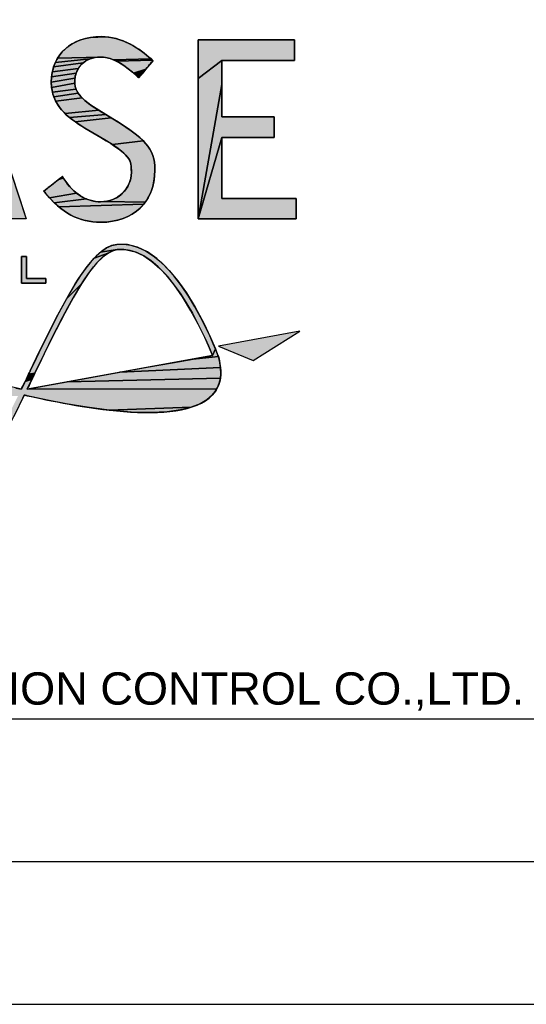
# Model space of a CAD drawing. Header units: millimetres. Extents: x 0 to 420, y 0 to 297.
# Tile 40 of 68: x 323 to 341, y 0 to 34. Entities that reach past the tile are written whole.
import ezdxf

# ---------------------------------------------------------------- set-up
doc = ezdxf.new("R2010")
doc.units = ezdxf.units.MM
doc.header["$LTSCALE"] = 23.1
doc.layers.get('0').update_dxf_attribs({"linetype": 'CONTINUOUS'})
doc.styles.add('TEXTSTYLE_8', font='arial.ttf')

msp = doc.modelspace()

# ---------------------------------------------------------------- hatches: boundary and pattern name
at = {"linetype": 'Continuous'}
for points in [[(320.87066, 34.23405), (320.94886, 34.47224), (320.95794, 34.49989), (323.01876, 28.24626), (323.25797, 27.5204), (322.46446, 27.5204), (322.37236, 27.5204), (321.89798, 29.07944), (321.82708, 29.31233), (321.61599, 30.02897), (321.47191, 30.48112), (321.22913, 31.2429), (321.00721, 31.93917), (320.95854, 32.09187), (318.66688, 27.5204), (320.64147, 33.53583)], [(326.22264, 33.87877), (326.39469, 33.84119), (326.5684, 33.78807), (326.74384, 33.71896), (326.92088, 33.63343), (327.09119, 33.53601), (327.25023, 33.43137), (327.39733, 33.3225), (327.53183, 33.21235), (327.63173, 33.12365), (326.30955, 33.09784), (326.19384, 33.13965), (326.08072, 33.16886), (325.96883, 33.18619), (325.85697, 33.19196), (324.35677, 33.14809), (324.44921, 33.28384), (324.55664, 33.40811), (324.67873, 33.5204), (324.81517, 33.62013), (324.96568, 33.70656), (325.12996, 33.77889), (325.30765, 33.83622), (325.49834, 33.87758), (326.05205, 33.90116)], [(330.10678, 33.07366), (329.28368, 32.43592), (329.28368, 33.7902), (331.92615, 33.7902), (332.65418, 33.7902), (332.65418, 33.22843), (332.65418, 33.07366), (330.73246, 33.07366)], [(325.31956, 33.03848), (325.24762, 32.98474), (324.21868, 32.84389), (324.27973, 33.00128), (325.48333, 33.12374), (325.39829, 33.08499)], [(325.5578, 33.1495), (325.48333, 33.12374), (324.27973, 33.00128), (324.35677, 33.14809), (325.85697, 33.19196), (325.75287, 33.18712), (325.65297, 33.17284)], [(327.65931, 33.09832), (327.67376, 33.08505), (326.42948, 33.04227), (326.30955, 33.09784), (327.63173, 33.12365), (327.63567, 33.12004), (327.64574, 33.11079)], [(325.03571, 32.70779), (325.00339, 32.62552), (324.14695, 32.49893), (324.17421, 32.67635), (325.0766, 32.78531)], [(325.12577, 32.85764), (325.0766, 32.78531), (324.17421, 32.67635), (324.21868, 32.84389), (325.24762, 32.98474), (325.18289, 32.92428)], [(327.69659, 33.06409), (327.66618, 33.02788), (327.58847, 32.93536), (327.48372, 32.81065), (327.4463, 32.7661), (327.0172, 32.62418), (326.84159, 32.76917), (326.69137, 32.88166), (326.55572, 32.97114), (326.42948, 33.04227), (327.67376, 33.08505), (327.68645, 33.07339), (327.69477, 33.06575)], [(330.10678, 32.64603), (330.10678, 32.23176), (329.28368, 27.5204), (329.28368, 32.43592), (330.10678, 33.07366), (330.10678, 32.95339)], [(324.97993, 32.53893), (324.96562, 32.44838), (324.13769, 32.31193), (324.14695, 32.49893), (325.00339, 32.62552)], [(324.96078, 32.35423), (324.96162, 32.27696), (324.14783, 32.12921), (324.13769, 32.31193), (324.96562, 32.44838)], [(327.37222, 32.6779), (327.30414, 32.59684), (327.24808, 32.5301), (327.21004, 32.4848), (327.19602, 32.46811), (327.19404, 32.46985), (327.18867, 32.47457), (327.18076, 32.48152), (327.17114, 32.48997), (327.16068, 32.49915), (327.14526, 32.5127), (327.1327, 32.52374), (327.12586, 32.52974), (327.12535, 32.53019), (327.0172, 32.62418), (327.4463, 32.7661)], [(324.97702, 32.14192), (324.9977, 32.06993), (324.17748, 31.9582), (324.14783, 32.12921), (324.96162, 32.27696), (324.96532, 32.2176)], [(330.10678, 30.37734), (329.28368, 27.5204), (330.10678, 32.23176), (330.10678, 31.79077), (330.10678, 31.40323), (330.10678, 31.14932), (330.10678, 31.09389), (330.27202, 31.09389), (330.57563, 31.09389), (330.9535, 31.09389), (331.08489, 31.09389), (331.34154, 31.09389), (331.57422, 31.09389), (331.76394, 31.09389), (331.8917, 31.09389), (331.9385, 31.09389), (331.9385, 31.07382), (331.9385, 31.01937), (331.9385, 30.93911), (331.9385, 30.84166), (331.9385, 30.73561), (331.9385, 30.57923), (331.9385, 30.45186), (331.9385, 30.38254), (331.9385, 30.37734), (331.83675, 30.37734), (331.57422, 30.37734), (331.21502, 30.37734), (330.82325, 30.37734), (330.46301, 30.37734), (330.1984, 30.37734)], [(325.02916, 31.99774), (325.07374, 31.9228), (324.2259, 31.79681), (324.17748, 31.9582), (324.9977, 32.06993)], [(325.13438, 31.84308), (325.21357, 31.75787), (324.2931, 31.64309), (324.2259, 31.79681), (325.07374, 31.9228), (325.1019, 31.88358)], [(325.31512, 31.66534), (325.44356, 31.56369), (325.6041, 31.45109), (325.80269, 31.3256), (324.61871, 31.20974), (324.48751, 31.35135), (324.37979, 31.49519), (324.2931, 31.64309), (325.21357, 31.75787)], [(325.97361, 31.22147), (326.04547, 31.17768), (324.77709, 31.06819), (324.61871, 31.20974), (325.80269, 31.3256), (325.81628, 31.31731), (325.85319, 31.29483), (325.90757, 31.2617)], [(326.18338, 31.09367), (326.23776, 31.06054), (324.96848, 30.92363), (324.77709, 31.06819), (326.04547, 31.17768), (326.11734, 31.1339)], [(326.28826, 31.02977), (326.59861, 30.83645), (326.86687, 30.65794), (327.01159, 30.55384), (327.20553, 30.39949), (327.35558, 30.26021), (326.27589, 30.12216), (326.01359, 30.28693), (325.86962, 30.37339), (325.81207, 30.40764), (325.67483, 30.4893), (325.51103, 30.58677), (325.3738, 30.66844), (325.31624, 30.70269), (325.2033, 30.77038), (324.96848, 30.92363), (326.23776, 31.06054), (326.27466, 31.03805)], [(332.71388, 27.67519), (332.71388, 27.5204), (330.02461, 27.5204), (329.28368, 27.5204), (330.10678, 30.37734), (330.10678, 30.31741), (330.10678, 30.15475), (330.10678, 29.91504), (330.10678, 29.62396), (330.10678, 29.30719), (330.10678, 28.99043), (330.10678, 28.69935), (330.10678, 28.45963), (330.10678, 28.29697), (330.10678, 28.23704), (332.18312, 28.23704), (332.71388, 28.23704)], [(327.47325, 30.12884), (327.56594, 29.99993), (327.63849, 29.86862), (327.69351, 29.7309), (327.73225, 29.58368), (327.75576, 29.42104), (327.76385, 29.23539), (327.75358, 29.01337), (327.72353, 28.80461), (327.67475, 28.60923), (327.60815, 28.42733), (327.52449, 28.25898), (327.42437, 28.10429), (325.98354, 28.12461), (326.09851, 28.14205), (326.20976, 28.17078), (326.31643, 28.21046), (326.41759, 28.26067), (326.5123, 28.32085), (326.58567, 28.37822), (326.66586, 28.4547), (326.73684, 28.53871), (326.79796, 28.62931), (326.84869, 28.72556), (326.88861, 28.82659), (326.91743, 28.93161), (326.93489, 29.0399), (326.94075, 29.15086), (326.93968, 29.27453), (326.93253, 29.38256), (326.91737, 29.46755), (326.89203, 29.54494), (326.85369, 29.62059), (326.79918, 29.69786), (326.72391, 29.78055), (326.62014, 29.87401), (326.47651, 29.9848), (326.27589, 30.12216), (327.35558, 30.26021)], [(324.55295, 28.96423), (324.56482, 28.94534), (324.38606, 28.89757), (324.45849, 28.95457), (324.5375, 28.98881), (324.5449, 28.97704)], [(324.5314, 28.9985), (324.5375, 28.98881), (324.45849, 28.95457), (324.50764, 28.99325), (324.52574, 29.0075), (324.52727, 29.00508)], [(324.58016, 28.92096), (324.60771, 28.8783), (324.70262, 28.74609), (324.8036, 28.62628), (324.90983, 28.51909), (325.0205, 28.42466), (324.07587, 28.25778), (323.93569, 28.42632), (323.93225, 28.43071), (323.92346, 28.44192), (323.91161, 28.45704), (323.899, 28.47314), (323.88792, 28.48728), (323.88066, 28.49654), (323.87907, 28.49857), (323.91836, 28.52949), (324.01875, 28.6085), (324.15407, 28.71499), (324.20241, 28.75303), (324.29811, 28.82835), (324.38606, 28.89757), (324.56482, 28.94534), (324.5745, 28.92996), (324.57976, 28.92159)], [(325.25226, 28.2742), (325.37203, 28.21808), (324.23793, 28.08708), (324.07587, 28.25778), (325.0205, 28.42466), (325.13488, 28.34304)], [(325.8656, 28.11874), (325.98354, 28.12461), (327.42437, 28.10429), (327.36827, 28.03211), (324.40186, 27.9385), (324.23793, 28.08708), (325.37203, 28.21808), (325.49366, 28.17455), (325.6167, 28.14354), (325.74078, 28.12494)], [(327.30822, 27.96344), (327.17662, 27.83698), (327.02984, 27.72525), (326.86802, 27.62874), (326.69125, 27.54809), (326.49959, 27.4841), (326.29315, 27.43774), (326.07208, 27.41006), (325.8656, 27.4021), (325.66007, 27.41057), (325.46302, 27.43567), (325.27319, 27.47713), (325.0894, 27.53504), (324.91114, 27.60954), (324.73773, 27.70102), (324.56823, 27.8103), (324.40186, 27.9385), (327.36827, 28.03211)], [(326.67575, 26.6343), (326.9256, 26.59923), (327.17896, 26.52176), (327.43843, 26.39895), (327.70603, 26.22633), (327.98307, 25.99837), (328.26998, 25.70905), (328.5661, 25.35268), (328.8693, 24.92519), (329.1751, 24.42659), (329.47488, 23.86644), (329.71475, 23.35993), (329.88224, 22.9679), (329.77695, 22.7325), (329.67416, 22.98495), (329.50751, 23.36324), (329.28176, 23.83008), (329.02803, 24.30208), (328.73129, 24.79046), (328.43911, 25.20829), (328.15585, 25.5556), (327.8835, 25.83657), (327.62263, 26.05711), (327.37271, 26.22347), (327.13241, 26.34145), (326.89969, 26.41584), (326.67198, 26.44989), (326.44635, 26.44497), (325.86576, 26.35843), (326.06695, 26.50093), (326.25195, 26.58785), (326.42647, 26.62803)], [(325.93948, 26.18259), (325.72581, 25.96844), (325.47919, 25.66191), (325.19451, 25.243), (324.67576, 24.72952), (324.97797, 25.2443), (325.10526, 25.44418), (325.39189, 25.85015), (325.64278, 26.14729), (326.12678, 26.32399)], [(326.2937, 26.40787), (326.12678, 26.32399), (325.64278, 26.14729), (325.86576, 26.35843), (326.44635, 26.44497)], [(323.0891, 26.20252), (323.27216, 26.20252), (323.27216, 25.43371), (323.95162, 25.43371), (323.95162, 25.27267), (323.0891, 25.27267)], [(324.90343, 24.75716), (324.6065, 24.21547), (324.30426, 23.62902), (323.99725, 23.00889), (323.68601, 22.36615), (323.56497, 22.11461), (323.34205, 22.07634), (323.37186, 22.13812), (323.39179, 22.17941), (323.39905, 22.19446), (323.72999, 22.88056), (324.05256, 23.53812), (324.36755, 24.15761), (324.67576, 24.72952), (325.19451, 25.243)], [(329.97224, 22.73835), (329.98671, 22.69837), (329.10304, 22.61049), (329.59551, 22.69965), (329.77695, 22.7325), (329.88224, 22.9679)], [(330.01057, 22.61102), (330.04394, 22.45837), (330.0646, 22.31525), (326.53697, 22.1459), (327.496, 22.31954), (328.37728, 22.47909), (329.10304, 22.61049), (329.98671, 22.69837)], [(323.55982, 22.10393), (323.54545, 22.07417), (323.30512, 21.99982), (323.34205, 22.07634), (323.56497, 22.11461)], [(330.07344, 22.18095), (330.07124, 22.05476), (330.05859, 21.93599), (324.69666, 21.81271), (325.57793, 21.97227), (326.53697, 22.1459), (330.0646, 22.31525)], [(323.4289, 21.83269), (323.39324, 21.75879), (323.35827, 21.68631), (323.32563, 21.61868), (323.29699, 21.5593), (329.93666, 21.56959), (329.90948, 21.52265), (329.84773, 21.43265), (329.77581, 21.34747), (329.58818, 21.18324), (329.34612, 21.04008), (329.03999, 20.91919), (326.15778, 20.81933), (325.38785, 20.92229), (324.65901, 21.04503), (324.00267, 21.17218), (323.45025, 21.28838), (323.28929, 21.32317), (323.2878, 21.32349), (323.28358, 21.3244), (323.27696, 21.32582), (323.26829, 21.32768), (323.25792, 21.32991), (323.24621, 21.33242), (323.23349, 21.33516), (323.22011, 21.33804), (323.20642, 21.34098), (323.19278, 21.34392), (322.82219, 20.5917), (322.44592, 19.85785), (321.76093, 18.99554), (322.33822, 20.0481), (322.97305, 21.3136), (315.95288, 21.33972), (315.98785, 21.39225), (316.02685, 21.44304), (322.89846, 21.59392), (323.09004, 21.55401), (323.11122, 21.59793), (323.14197, 21.66169), (323.17951, 21.73951), (323.22108, 21.82565), (323.46361, 21.9046)], [(323.52353, 22.02875), (323.4957, 21.97109), (323.46361, 21.9046), (323.22108, 21.82565), (323.26387, 21.91434), (323.30512, 21.99982), (323.54545, 22.07417)], [(330.03593, 21.82397), (330.00351, 21.7181), (329.9614, 21.61781), (329.93666, 21.56959), (323.29699, 21.5593), (323.47843, 21.59215), (323.9709, 21.68131), (324.69666, 21.81271), (330.05859, 21.93599)], [(328.6584, 20.82404), (328.18898, 20.75988), (327.61917, 20.73328), (326.93736, 20.75154), (326.15778, 20.81933), (329.03999, 20.91919)]]:
    msp.add_hatch(color=7, dxfattribs=at).paths.add_polyline_path(points)

# ---------------------------------------------------------------- linework, layer by layer
at = {"color": 7, "linetype": 'Continuous'}
for p, q in [((326.28826, 31.02977), (325.80269, 31.3256)), ((330.10678, 28.23704), (330.10678, 30.37734)), ((323.0891, 26.20252), (323.27216, 26.20252)), ((323.0891, 25.27267), (323.0891, 26.20252)), ((323.0891, 26.20252), (323.0891, 25.27267)), ((323.27216, 26.20252), (323.0891, 26.20252)), ((323.27216, 26.20252), (323.27216, 25.43371)), ((323.27216, 25.43371), (323.27216, 26.20252)), ((323.95162, 25.27267), (323.0891, 25.27267)), ((323.0891, 25.27267), (323.95162, 25.27267)), ((323.27216, 25.43371), (323.95162, 25.43371)), ((323.95162, 25.43371), (323.27216, 25.43371)), ((323.95162, 25.43371), (323.95162, 25.27267)), ((323.95162, 25.27267), (323.95162, 25.43371)), ((332.84245, 23.59047), (329.99548, 23.05939)), ((332.84245, 23.59047), (329.99548, 23.05939)), ((331.20047, 22.55273), (332.84245, 23.59047)), ((331.20047, 22.55273), (332.84245, 23.59047)), ((329.99548, 23.05939), (331.20047, 22.55273)), ((329.99548, 23.05939), (331.20047, 22.55273)), ((329.77695, 22.7325), (323.29699, 21.5593)), ((329.77695, 22.7325), (323.29699, 21.5593)), ((329.98591, 22.70118), (329.9849, 22.70413)), ((329.98671, 22.69837), (329.98591, 22.70118)), ((323.39905, 22.19446), (323.09004, 21.55401)), ((323.29699, 21.5593), (323.56497, 22.11461)), ((323.29699, 21.5593), (323.56497, 22.11461)), ((323.19278, 21.34392), (323.28929, 21.32317)), ((25, 10), (410, 10))]:
    msp.add_line(p, q, dxfattribs=at)
at = {"color": 2, "linetype": 'Continuous'}
for p, q in [((235, 9.99989), (410, 9.99989)), ((20, 5), (415, 5)), ((237.25, 0), (420, 0))]:
    msp.add_line(p, q, dxfattribs=at)
at = {"color": 7, "linetype": 'Continuous'}
for points in [[(320.87066, 34.23405), (320.94886, 34.47224), (320.95794, 34.49989), (323.01876, 28.24626), (323.25797, 27.5204), (322.46446, 27.5204), (322.37236, 27.5204), (321.89798, 29.07944), (321.82708, 29.31233), (321.61599, 30.02897), (321.47191, 30.48112), (321.22913, 31.2429), (321.00721, 31.93917), (320.95854, 32.09187), (318.66688, 27.5204), (320.64147, 33.53583), (320.87066, 34.23405)], [(326.22264, 33.87877), (326.39469, 33.84119), (326.5684, 33.78807), (326.74384, 33.71896), (326.92088, 33.63343), (327.09119, 33.53601), (327.25023, 33.43137), (327.39733, 33.3225), (327.53183, 33.21235), (327.63173, 33.12365), (326.30955, 33.09784), (326.19384, 33.13965), (326.08072, 33.16886), (325.96883, 33.18619), (325.85697, 33.19196), (324.35677, 33.14809), (324.44921, 33.28384), (324.55664, 33.40811), (324.67873, 33.5204), (324.81517, 33.62013), (324.96568, 33.70656), (325.12996, 33.77889), (325.30765, 33.83622), (325.49834, 33.87758), (326.05205, 33.90116), (326.22264, 33.87877)], [(330.10678, 33.07366), (329.28368, 32.43592), (329.28368, 33.7902), (331.92615, 33.7902), (332.65418, 33.7902), (332.65418, 33.22843), (332.65418, 33.07366), (330.73246, 33.07366), (330.10678, 33.07366)], [(325.31956, 33.03848), (325.24762, 32.98474), (324.21868, 32.84389), (324.27973, 33.00128), (325.48333, 33.12374), (325.39829, 33.08499), (325.31956, 33.03848)], [(325.5578, 33.1495), (325.48333, 33.12374), (324.27973, 33.00128), (324.35677, 33.14809), (325.85697, 33.19196), (325.75287, 33.18712), (325.65297, 33.17284), (325.5578, 33.1495)], [(327.65931, 33.09832), (327.67376, 33.08505), (326.42948, 33.04227), (326.30955, 33.09784), (327.63173, 33.12365), (327.63567, 33.12004), (327.64574, 33.11079), (327.65931, 33.09832)], [(325.03571, 32.70779), (325.00339, 32.62552), (324.14695, 32.49893), (324.17421, 32.67635), (325.0766, 32.78531), (325.03571, 32.70779)], [(325.12577, 32.85764), (325.0766, 32.78531), (324.17421, 32.67635), (324.21868, 32.84389), (325.24762, 32.98474), (325.18289, 32.92428), (325.12577, 32.85764)], [(327.69659, 33.06409), (327.66618, 33.02788), (327.58847, 32.93536), (327.48372, 32.81065), (327.4463, 32.7661), (327.0172, 32.62418), (326.84159, 32.76917), (326.69137, 32.88166), (326.55572, 32.97114), (326.42948, 33.04227), (327.67376, 33.08505), (327.68645, 33.07339), (327.69477, 33.06575), (327.69659, 33.06409)], [(330.10678, 32.64603), (330.10678, 32.23176), (329.28368, 27.5204), (329.28368, 32.43592), (330.10678, 33.07366), (330.10678, 32.95339), (330.10678, 32.64603)], [(324.97993, 32.53893), (324.96562, 32.44838), (324.13769, 32.31193), (324.14695, 32.49893), (325.00339, 32.62552), (324.97993, 32.53893)], [(324.96078, 32.35423), (324.96162, 32.27696), (324.14783, 32.12921), (324.13769, 32.31193), (324.96562, 32.44838), (324.96078, 32.35423)], [(327.37222, 32.6779), (327.30414, 32.59684), (327.24808, 32.5301), (327.21004, 32.4848), (327.19602, 32.46811), (327.19404, 32.46985), (327.18867, 32.47457), (327.18076, 32.48152), (327.17114, 32.48997), (327.16068, 32.49915), (327.14526, 32.5127), (327.1327, 32.52374), (327.12586, 32.52974), (327.12535, 32.53019), (327.0172, 32.62418), (327.4463, 32.7661), (327.37222, 32.6779)], [(324.97702, 32.14192), (324.9977, 32.06993), (324.17748, 31.9582), (324.14783, 32.12921), (324.96162, 32.27696), (324.96532, 32.2176), (324.97702, 32.14192)], [(330.10678, 30.37734), (329.28368, 27.5204), (330.10678, 32.23176), (330.10678, 31.79077), (330.10678, 31.40323), (330.10678, 31.14932), (330.10678, 31.09389), (330.27202, 31.09389), (330.57563, 31.09389), (330.9535, 31.09389), (331.08489, 31.09389), (331.34154, 31.09389), (331.57422, 31.09389), (331.76394, 31.09389), (331.8917, 31.09389), (331.9385, 31.09389), (331.9385, 31.07382), (331.9385, 31.01937), (331.9385, 30.93911), (331.9385, 30.84166), (331.9385, 30.73561), (331.9385, 30.57923), (331.9385, 30.45186), (331.9385, 30.38254), (331.9385, 30.37734), (331.83675, 30.37734), (331.57422, 30.37734), (331.21502, 30.37734), (330.82325, 30.37734), (330.46301, 30.37734), (330.1984, 30.37734), (330.10678, 30.37734)], [(325.02916, 31.99774), (325.07374, 31.9228), (324.2259, 31.79681), (324.17748, 31.9582), (324.9977, 32.06993), (325.02916, 31.99774)], [(325.13438, 31.84308), (325.21357, 31.75787), (324.2931, 31.64309), (324.2259, 31.79681), (325.07374, 31.9228), (325.1019, 31.88358), (325.13438, 31.84308)], [(325.31512, 31.66534), (325.44356, 31.56369), (325.6041, 31.45109), (325.80269, 31.3256), (324.61871, 31.20974), (324.48751, 31.35135), (324.37979, 31.49519), (324.2931, 31.64309), (325.21357, 31.75787), (325.31512, 31.66534)], [(325.97361, 31.22147), (326.04547, 31.17768), (324.77709, 31.06819), (324.61871, 31.20974), (325.80269, 31.3256), (325.81628, 31.31731), (325.85319, 31.29483), (325.90757, 31.2617), (325.97361, 31.22147)], [(326.18338, 31.09367), (326.23776, 31.06054), (324.96848, 30.92363), (324.77709, 31.06819), (326.04547, 31.17768), (326.11734, 31.1339), (326.18338, 31.09367)], [(326.28826, 31.02977), (326.59861, 30.83645), (326.86687, 30.65794), (327.01159, 30.55384), (327.20553, 30.39949), (327.35558, 30.26021), (326.27589, 30.12216), (326.01359, 30.28693), (325.86962, 30.37339), (325.81207, 30.40764), (325.67483, 30.4893), (325.51103, 30.58677), (325.3738, 30.66844), (325.31624, 30.70269), (325.2033, 30.77038), (324.96848, 30.92363), (326.23776, 31.06054), (326.27466, 31.03805), (326.28826, 31.02977)], [(332.71388, 27.67519), (332.71388, 27.5204), (330.02461, 27.5204), (329.28368, 27.5204), (330.10678, 30.37734), (330.10678, 30.31741), (330.10678, 30.15475), (330.10678, 29.91504), (330.10678, 29.62396), (330.10678, 29.30719), (330.10678, 28.99043), (330.10678, 28.69935), (330.10678, 28.45963), (330.10678, 28.29697), (330.10678, 28.23704), (332.18312, 28.23704), (332.71388, 28.23704), (332.71388, 27.67519)], [(327.47325, 30.12884), (327.56594, 29.99993), (327.63849, 29.86862), (327.69351, 29.7309), (327.73225, 29.58368), (327.75576, 29.42104), (327.76385, 29.23539), (327.75358, 29.01337), (327.72353, 28.80461), (327.67475, 28.60923), (327.60815, 28.42733), (327.52449, 28.25898), (327.42437, 28.10429), (325.98354, 28.12461), (326.09851, 28.14205), (326.20976, 28.17078), (326.31643, 28.21046), (326.41759, 28.26067), (326.5123, 28.32085), (326.58567, 28.37822), (326.66586, 28.4547), (326.73684, 28.53871), (326.79796, 28.62931), (326.84869, 28.72556), (326.88861, 28.82659), (326.91743, 28.93161), (326.93489, 29.0399), (326.94075, 29.15086), (326.93968, 29.27453), (326.93253, 29.38256), (326.91737, 29.46755), (326.89203, 29.54494), (326.85369, 29.62059), (326.79918, 29.69786), (326.72391, 29.78055), (326.62014, 29.87401), (326.47651, 29.9848), (326.27589, 30.12216), (327.35558, 30.26021), (327.47325, 30.12884)], [(324.55295, 28.96423), (324.56482, 28.94534), (324.38606, 28.89757), (324.45849, 28.95457), (324.5375, 28.98881), (324.5449, 28.97704), (324.55295, 28.96423)], [(324.5314, 28.9985), (324.5375, 28.98881), (324.45849, 28.95457), (324.50764, 28.99325), (324.52574, 29.0075), (324.52727, 29.00508), (324.5314, 28.9985)], [(324.58016, 28.92096), (324.60771, 28.8783), (324.70262, 28.74609), (324.8036, 28.62628), (324.90983, 28.51909), (325.0205, 28.42466), (324.07587, 28.25778), (323.93569, 28.42632), (323.93225, 28.43071), (323.92346, 28.44192), (323.91161, 28.45704), (323.899, 28.47314), (323.88792, 28.48728), (323.88066, 28.49654), (323.87907, 28.49857), (323.91836, 28.52949), (324.01875, 28.6085), (324.15407, 28.71499), (324.20241, 28.75303), (324.29811, 28.82835), (324.38606, 28.89757), (324.56482, 28.94534), (324.5745, 28.92996), (324.57976, 28.92159), (324.58016, 28.92096)], [(325.25226, 28.2742), (325.37203, 28.21808), (324.23793, 28.08708), (324.07587, 28.25778), (325.0205, 28.42466), (325.13488, 28.34304), (325.25226, 28.2742)], [(325.8656, 28.11874), (325.98354, 28.12461), (327.42437, 28.10429), (327.36827, 28.03211), (324.40186, 27.9385), (324.23793, 28.08708), (325.37203, 28.21808), (325.49366, 28.17455), (325.6167, 28.14354), (325.74078, 28.12494), (325.8656, 28.11874)], [(327.30822, 27.96344), (327.17662, 27.83698), (327.02984, 27.72525), (326.86802, 27.62874), (326.69125, 27.54809), (326.49959, 27.4841), (326.29315, 27.43774), (326.07208, 27.41006), (325.8656, 27.4021), (325.66007, 27.41057), (325.46302, 27.43567), (325.27319, 27.47713), (325.0894, 27.53504), (324.91114, 27.60954), (324.73773, 27.70102), (324.56823, 27.8103), (324.40186, 27.9385), (327.36827, 28.03211), (327.30822, 27.96344)], [(326.67575, 26.6343), (326.9256, 26.59923), (327.17896, 26.52176), (327.43843, 26.39895), (327.70603, 26.22633), (327.98307, 25.99837), (328.26998, 25.70905), (328.5661, 25.35268), (328.8693, 24.92519), (329.1751, 24.42659), (329.47488, 23.86644), (329.71475, 23.35993), (329.88224, 22.9679), (329.77695, 22.7325), (329.67416, 22.98495), (329.50751, 23.36324), (329.28176, 23.83008), (329.02803, 24.30208), (328.73129, 24.79046), (328.43911, 25.20829), (328.15585, 25.5556), (327.8835, 25.83657), (327.62263, 26.05711), (327.37271, 26.22347), (327.13241, 26.34145), (326.89969, 26.41584), (326.67198, 26.44989), (326.44635, 26.44497), (325.86576, 26.35843), (326.06695, 26.50093), (326.25195, 26.58785), (326.42647, 26.62803), (326.67575, 26.6343)], [(325.93948, 26.18259), (325.72581, 25.96844), (325.47919, 25.66191), (325.19451, 25.243), (324.67576, 24.72952), (324.97797, 25.2443), (325.10526, 25.44418), (325.39189, 25.85015), (325.64278, 26.14729), (326.12678, 26.32399), (325.93948, 26.18259)], [(326.2937, 26.40787), (326.12678, 26.32399), (325.64278, 26.14729), (325.86576, 26.35843), (326.44635, 26.44497), (326.2937, 26.40787)], [(323.0891, 26.20252), (323.27216, 26.20252), (323.27216, 25.43371), (323.95162, 25.43371), (323.95162, 25.27267), (323.0891, 25.27267), (323.0891, 26.20252)], [(324.90343, 24.75716), (324.6065, 24.21547), (324.30426, 23.62902), (323.99725, 23.00889), (323.68601, 22.36615), (323.56497, 22.11461), (323.34205, 22.07634), (323.37186, 22.13812), (323.39179, 22.17941), (323.39905, 22.19446), (323.72999, 22.88056), (324.05256, 23.53812), (324.36755, 24.15761), (324.67576, 24.72952), (325.19451, 25.243), (324.90343, 24.75716)], [(329.97224, 22.73835), (329.98671, 22.69837), (329.10304, 22.61049), (329.59551, 22.69965), (329.77695, 22.7325), (329.88224, 22.9679), (329.97224, 22.73835)], [(330.01057, 22.61102), (330.04394, 22.45837), (330.0646, 22.31525), (326.53697, 22.1459), (327.496, 22.31954), (328.37728, 22.47909), (329.10304, 22.61049), (329.98671, 22.69837), (330.01057, 22.61102)], [(323.55982, 22.10393), (323.54545, 22.07417), (323.30512, 21.99982), (323.34205, 22.07634), (323.56497, 22.11461), (323.55982, 22.10393)], [(330.07344, 22.18095), (330.07124, 22.05476), (330.05859, 21.93599), (324.69666, 21.81271), (325.57793, 21.97227), (326.53697, 22.1459), (330.0646, 22.31525), (330.07344, 22.18095)], [(323.4289, 21.83269), (323.39324, 21.75879), (323.35827, 21.68631), (323.32563, 21.61868), (323.29699, 21.5593), (329.93666, 21.56959), (329.90948, 21.52265), (329.84773, 21.43265), (329.77581, 21.34747), (329.58818, 21.18324), (329.34612, 21.04008), (329.03999, 20.91919), (326.15778, 20.81933), (325.38785, 20.92229), (324.65901, 21.04503), (324.00267, 21.17218), (323.45025, 21.28838), (323.28929, 21.32317), (323.2878, 21.32349), (323.28358, 21.3244), (323.27696, 21.32582), (323.26829, 21.32768), (323.25792, 21.32991), (323.24621, 21.33242), (323.23349, 21.33516), (323.22011, 21.33804), (323.20642, 21.34098), (323.19278, 21.34392), (322.82219, 20.5917)], [(322.89846, 21.59392), (323.09004, 21.55401), (323.11122, 21.59793), (323.14197, 21.66169), (323.17951, 21.73951), (323.22108, 21.82565), (323.46361, 21.9046), (323.4289, 21.83269)], [(323.52353, 22.02875), (323.4957, 21.97109), (323.46361, 21.9046), (323.22108, 21.82565), (323.26387, 21.91434), (323.30512, 21.99982), (323.54545, 22.07417), (323.52353, 22.02875)], [(330.03593, 21.82397), (330.00351, 21.7181), (329.9614, 21.61781), (329.93666, 21.56959), (323.29699, 21.5593), (323.47843, 21.59215), (323.9709, 21.68131), (324.69666, 21.81271), (330.05859, 21.93599), (330.03593, 21.82397)], [(328.6584, 20.82404), (328.18898, 20.75988), (327.61917, 20.73328), (326.93736, 20.75154), (326.15778, 20.81933), (329.03999, 20.91919), (328.6584, 20.82404)]]:
    msp.add_lwpolyline(points, dxfattribs=at)
for points, knots in [([(320.95794, 34.49989), (320.95794, 34.49989), (320.87066, 34.23405), (320.87066, 34.23405), (320.87066, 34.23405), (318.66688, 27.5204), (318.66688, 27.5204), (318.66688, 27.5204), (319.55236, 27.5204), (319.55236, 27.5204), (319.55236, 27.5204), (320.06082, 29.19115), (320.09763, 29.31233), (320.09763, 29.31233), (321.82708, 29.31233), (321.82708, 29.31233), (321.86403, 29.19115), (322.37236, 27.5204), (322.37236, 27.5204), (322.37236, 27.5204), (323.25797, 27.5204), (323.25797, 27.5204), (323.25797, 27.5204), (320.95794, 34.49989), (320.95794, 34.49989)], [0, 0, 0, 0, 1, 1, 1, 2, 2, 2, 3, 3, 3, 4, 4, 4, 5, 5, 5, 6, 6, 6, 7, 7, 7, 8, 8, 8, 8]), ([(326.28826, 31.02977), (326.28826, 31.02977), (325.80269, 31.3256), (325.80269, 31.3256), (324.96078, 31.83356), (324.96078, 32.09833), (324.96078, 32.35423), (324.96078, 32.83967), (325.33766, 33.19196), (325.85697, 33.19196), (326.33337, 33.19196), (326.72879, 32.87899), (327.12535, 32.53019), (327.12535, 32.53019), (327.19602, 32.46811), (327.19602, 32.46811), (327.19602, 32.46811), (327.69659, 33.06409), (327.69659, 33.06409), (327.69659, 33.06409), (327.63173, 33.12365), (327.63173, 33.12365), (327.24194, 33.48166), (326.62204, 33.9086), (325.8826, 33.9086), (324.83884, 33.9086), (324.13769, 33.26698), (324.13769, 32.31193), (324.13769, 31.5055), (324.70411, 31.0619), (325.31624, 30.70269), (325.31624, 30.70269), (325.86962, 30.37339), (325.86962, 30.37339), (326.94075, 29.7375), (326.94075, 29.58958), (326.94075, 29.15086), (326.94075, 28.57206), (326.4685, 28.11874), (325.8656, 28.11874), (325.36999, 28.11874), (324.90142, 28.41109), (324.58016, 28.92096), (324.58016, 28.92096), (324.52574, 29.0075), (324.52574, 29.0075), (324.52574, 29.0075), (323.87907, 28.49857), (323.87907, 28.49857), (323.87907, 28.49857), (323.93569, 28.42632), (323.93569, 28.42632), (324.47601, 27.73711), (325.10729, 27.4021), (325.8656, 27.4021), (327.01866, 27.4021), (327.76385, 28.12162), (327.76385, 29.23539), (327.76385, 30.002), (327.39541, 30.35579), (326.28826, 31.02977)], [0, 0, 0, 0, 1, 1, 1, 2, 2, 2, 3, 3, 3, 4, 4, 4, 5, 5, 5, 6, 6, 6, 7, 7, 7, 8, 8, 8, 9, 9, 9, 10, 10, 10, 11, 11, 11, 12, 12, 12, 13, 13, 13, 14, 14, 14, 15, 15, 15, 16, 16, 16, 17, 17, 17, 18, 18, 18, 19, 19, 19, 20, 20, 20, 20]), ([(330.10678, 28.23704), (330.10678, 28.23704), (330.10678, 30.37734), (330.10678, 30.37734), (330.27277, 30.37734), (331.9385, 30.37734), (331.9385, 30.37734), (331.9385, 30.37734), (331.9385, 31.09389), (331.9385, 31.09389), (331.9385, 31.09389), (330.27277, 31.09389), (330.10678, 31.09389), (330.10678, 31.09389), (330.10678, 33.07366), (330.10678, 33.07366), (330.27785, 33.07366), (332.65418, 33.07366), (332.65418, 33.07366), (332.65418, 33.07366), (332.65418, 33.7902), (332.65418, 33.7902), (332.65418, 33.7902), (329.28368, 33.7902), (329.28368, 33.7902), (329.28368, 33.7902), (329.28368, 27.5204), (329.28368, 27.5204), (329.28368, 27.5204), (332.71388, 27.5204), (332.71388, 27.5204), (332.71388, 27.5204), (332.71388, 28.23704), (332.71388, 28.23704), (332.71388, 28.23704), (330.27805, 28.23704), (330.10678, 28.23704)], [0, 0, 0, 0, 1, 1, 1, 2, 2, 2, 3, 3, 3, 4, 4, 4, 5, 5, 5, 6, 6, 6, 7, 7, 7, 8, 8, 8, 9, 9, 9, 10, 10, 10, 11, 11, 11, 12, 12, 12, 12]), ([(330.10678, 33.07366), (330.27785, 33.07366), (332.65418, 33.07366), (332.65418, 33.07366), (332.65418, 33.07366), (332.65418, 33.7902), (332.65418, 33.7902), (332.65418, 33.7902), (329.28368, 33.7902), (329.28368, 33.7902), (329.28368, 33.7902), (329.28368, 27.5204), (329.28368, 27.5204), (329.28368, 27.5204), (332.71388, 27.5204), (332.71388, 27.5204), (332.71388, 27.5204), (332.71388, 28.23704), (332.71388, 28.23704), (332.71388, 28.23704), (330.27805, 28.23704), (330.10678, 28.23704)], [5, 5, 5, 5, 6, 6, 6, 7, 7, 7, 8, 8, 8, 9, 9, 9, 10, 10, 10, 11, 11, 11, 12, 12, 12, 12]), ([(325.85697, 33.19196), (326.33337, 33.19196), (326.72879, 32.87899), (327.12535, 32.53019), (327.12535, 32.53019), (327.14301, 32.51467), (327.16068, 32.49915)], [3, 3, 3, 3, 4, 4, 4, 4.5, 4.5, 4.5, 4.5]), ([(327.4463, 32.7661), (327.57145, 32.91509), (327.69659, 33.06409), (327.69659, 33.06409), (327.69659, 33.06409), (327.63173, 33.12365), (327.63173, 33.12365)], [5.5, 5.5, 5.5, 5.5, 6, 6, 6, 7, 7, 7, 7]), ([(331.08489, 31.09389), (330.6477, 31.09389), (330.18977, 31.09389), (330.10678, 31.09389), (330.10678, 31.09389), (330.10678, 33.07366), (330.10678, 33.07366)], [3.5, 3.5, 3.5, 3.5, 4, 4, 4, 5, 5, 5, 5]), ([(327.16068, 32.49915), (327.17835, 32.48363), (327.19602, 32.46811), (327.19602, 32.46811), (327.19602, 32.46811), (327.32116, 32.61711), (327.4463, 32.7661)], [4.5, 4.5, 4.5, 4.5, 5, 5, 5, 5.5, 5.5, 5.5, 5.5]), ([(324.13769, 32.31193), (324.13769, 31.5055), (324.70411, 31.0619), (325.31624, 30.70269), (325.31624, 30.70269), (325.86962, 30.37339), (325.86962, 30.37339)], [9, 9, 9, 9, 10, 10, 10, 11, 11, 11, 11]), ([(331.9385, 30.73561), (331.9385, 30.91475), (331.9385, 31.09389), (331.9385, 31.09389), (331.9385, 31.09389), (331.52207, 31.09389), (331.08489, 31.09389)], [2.5, 2.5, 2.5, 2.5, 3, 3, 3, 3.5, 3.5, 3.5, 3.5]), ([(330.10678, 30.37734), (330.27277, 30.37734), (331.9385, 30.37734), (331.9385, 30.37734), (331.9385, 30.37734), (331.9385, 30.55648), (331.9385, 30.73561)], [1, 1, 1, 1, 2, 2, 2, 2.5, 2.5, 2.5, 2.5]), ([(324.55295, 28.96423), (324.53935, 28.98586), (324.52574, 29.0075), (324.52574, 29.0075), (324.52574, 29.0075), (324.36407, 28.88027), (324.20241, 28.75303)], [14.5, 14.5, 14.5, 14.5, 15, 15, 15, 15.5, 15.5, 15.5, 15.5]), ([(324.20241, 28.75303), (324.04074, 28.6258), (323.87907, 28.49857), (323.87907, 28.49857), (323.87907, 28.49857), (323.93569, 28.42632), (323.93569, 28.42632)], [15.5, 15.5, 15.5, 15.5, 16, 16, 16, 17, 17, 17, 17]), ([(325.8656, 28.11874), (325.36999, 28.11874), (324.90142, 28.41109), (324.58016, 28.92096), (324.58016, 28.92096), (324.56655, 28.94259), (324.55295, 28.96423)], [13, 13, 13, 13, 14, 14, 14, 14.5, 14.5, 14.5, 14.5])]:
    msp.add_open_spline(points, degree=3, knots=knots, dxfattribs=at)
for points in [[(325.8826, 33.9086), (324.83884, 33.9086), (324.13769, 33.26698), (324.13769, 32.31193)], [(327.63173, 33.12365), (327.24194, 33.48166), (326.62204, 33.9086), (325.8826, 33.9086)], [(324.96078, 32.35423), (324.96078, 32.83967), (325.33766, 33.19196), (325.85697, 33.19196)], [(325.80269, 31.3256), (324.96078, 31.83356), (324.96078, 32.09833), (324.96078, 32.35423)], [(327.76385, 29.23539), (327.76385, 30.002), (327.39541, 30.35579), (326.28826, 31.02977)], [(325.86962, 30.37339), (326.94075, 29.7375), (326.94075, 29.58958), (326.94075, 29.15086)], [(325.8656, 27.4021), (327.01866, 27.4021), (327.76385, 28.12162), (327.76385, 29.23539)], [(326.94075, 29.15086), (326.94075, 28.57206), (326.4685, 28.11874), (325.8656, 28.11874)], [(323.93569, 28.42632), (324.47601, 27.73711), (325.10729, 27.4021), (325.8656, 27.4021)], [(326.42647, 26.62803), (325.48243, 26.52552), (324.51697, 24.51845), (323.39905, 22.19446)], [(329.9849, 22.70413), (329.92326, 22.87332), (328.45329, 26.84786), (326.42647, 26.62803)], [(326.44635, 26.44497), (328.17145, 26.63204), (329.54605, 23.32282), (329.77695, 22.7325)], [(326.44635, 26.44497), (328.17145, 26.63204), (329.54605, 23.32282), (329.77695, 22.7325)], [(323.56497, 22.11461), (324.61349, 24.2945), (325.60404, 26.35355), (326.44635, 26.44497)], [(323.56497, 22.11461), (324.61349, 24.2945), (325.60404, 26.35355), (326.44635, 26.44497)], [(323.09004, 21.55401), (321.60682, 21.86818), (317.06419, 22.70566), (316.02685, 21.44304)], [(329.77581, 21.34747), (330.08161, 21.67582), (330.15256, 22.13027), (329.98671, 22.69837)], [(319.2064, 16.32495), (320.64953, 16.37227), (321.9667, 18.82142), (323.19278, 21.34392)], [(323.28929, 21.32317), (324.76046, 21.00459), (328.66833, 20.1586), (329.77581, 21.34747)]]:
    msp.add_open_spline(points, degree=3, dxfattribs=at)
for points in [[(325.8826, 33.9086), (326.05205, 33.90116), (325.70148, 33.90197), (325.49834, 33.87758)], [(329.99548, 23.05939), (332.84245, 23.59047), (331.20047, 22.55273)]]:
    msp.add_solid(points, dxfattribs=at)

# ---------------------------------------------------------------- texts
at = {"color": 2, "linetype": 'Continuous', "style": 'TEXTSTYLE_8'}
msp.add_text('NINGBO PHASE MOTION CONTROL CO.,LTD.', height=1.1318073, dxfattribs=at).set_placement((306.61701, 10.49989))

doc.saveas('drawing.dxf')
